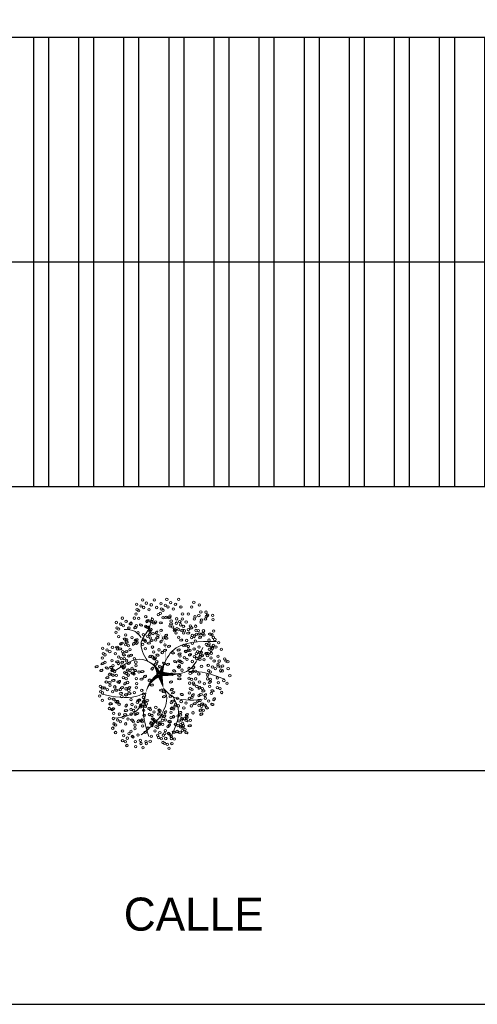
# Model space of a CAD drawing. Header units: millimetres. Extents: x 2041 to 2304, y 426 to 519.
# Tile 17 of 24: x 2125 to 2141, y 426 to 459. Entities that reach past the tile are written whole.
import ezdxf

# ---------------------------------------------------------------- set-up
doc = ezdxf.new("R2010")
doc.units = ezdxf.units.MM
doc.linetypes.add('ACAD_ISO04W100', pattern=[30, 24, -3, 0, -3])
doc.layers.add('01 - Vegetación', color=3, linetype='Continuous', lineweight=0)
doc.layers.add('Cotas', color=3, linetype='Continuous')
doc.layers.add('PAREDE', color=6, linetype='Continuous')

# ---------------------------------------------------------------- blocks, each defined once
blk = doc.blocks.new('17')
at = {"layer": '01 - Vegetación'}
for points in [[(4495.84, 1680.23, 1.33, 0.0221, 0.199177), (4489.97, 1684.48, 0.0221, 0.0221, 1.224983)], [(4496.02, 1680.23, 1.33, 0.0221, 0.286986), (4500.47, 1683.82, 0.0221, 0.0221, -1.494927)], [(4497.07, 1679.43, 0.133, 0.0221, 0.381476), (4512.91, 1682.47, 0.0221, 0.0221, -1.841687)], [(4496.02, 1679.76, 1.77, 0.0221, 0), (4491.39, 1678.53, 0.0221, 0.0221, 0)], [(4496.02, 1679.66, 1.77, 0.0221, 0), (4500.28, 1678.15, 0.0221, 0.0221, 0)], [(4496.4, 1679.85, 1.77, 0.0221, 0.074947), (4496.4, 1672.95, 0.0221, 0.0221, 0.762797)]]:
    blk.add_lwpolyline(points, format="xyseb", dxfattribs=at)
for points in [[(4490, 1684.47), (4488.83, 1687.51), (4489.5, 1699.09)], [(4487.73, 1684.98), (4483.44, 1688.25), (4481.42, 1694.81)], [(4497.83, 1680.19), (4501.11, 1685.48), (4497.33, 1694.81)], [(4508.5, 1685.98), (4510.45, 1688), (4511.21, 1691.78)], [(4490, 1684.47), (4482.94, 1685.23), (4475.36, 1683.47)], [(4491.39, 1678.53), (4489.02, 1677.58), (4485.46, 1677.92), (4475.87, 1685.99)], [(4500.47, 1683.82), (4506.92, 1685.99), (4511.46, 1683.47), (4515.25, 1682.46)], [(4491.39, 1678.53), (4489, 1675.9), (4487.73, 1665.57)], [(4496.57, 1678.43), (4497.07, 1670.86), (4505.15, 1665.32)], [(4497.07, 1679.43), (4503.89, 1675.65), (4507.17, 1660.78)], [(4488.74, 1675.4), (4484.7, 1673.64), (4475.11, 1676.16)], [(4497.07, 1670.11), (4496.82, 1665.57), (4494.55, 1658.01)]]:
    blk.add_spline(points, degree=3, dxfattribs=at)
blk = doc.blocks.new('16')
at = {"layer": '01 - Vegetación'}
h = blk.add_hatch(color=40, dxfattribs=at)
h.set_gradient(color1=(255, 191, 0), color2=(223, 255, 127), rotation=180, centered=1, tint=1, name='INVSPHERICAL')
edge = h.paths.add_edge_path()
edge.add_ellipse((4538.847, 1678.642), major_axis=(-0.0033, 0.0777), ratio=0.578492, start_angle=0, end_angle=360, ccw=False)
edge = h.paths.add_edge_path()
edge.add_ellipse((4538.961, 1678.487), major_axis=(-0.0349, 0.0695), ratio=0.578492, start_angle=0, end_angle=360, ccw=False)
edge = h.paths.add_edge_path()
edge.add_ellipse((4538.69, 1678.926), major_axis=(-0.0594, 0.0503), ratio=0.578492, start_angle=0, end_angle=360, ccw=False)
edge = h.paths.add_edge_path()
edge.add_ellipse((4538.676, 1678.266), major_axis=(-0.0033, 0.0777), ratio=0.578492, start_angle=0, end_angle=360, ccw=False)
edge = h.paths.add_edge_path()
edge.add_ellipse((4541.23, 1679.281), major_axis=(0.0274, 0.0728), ratio=0.578492, start_angle=0, end_angle=360, ccw=False)
edge = h.paths.add_edge_path()
edge.add_ellipse((4540.829, 1679.36), major_axis=(-0.0349, 0.0695), ratio=0.578492, start_angle=0, end_angle=360, ccw=False)
edge = h.paths.add_edge_path()
edge.add_ellipse((4541.174, 1679.607), major_axis=(-0.0349, 0.0695), ratio=0.578492, start_angle=0, end_angle=360, ccw=False)
edge = h.paths.add_edge_path()
edge.add_ellipse((4541.072, 1679.421), major_axis=(0.0274, 0.0728), ratio=0.578492, start_angle=0, end_angle=360, ccw=False)
edge = h.paths.add_edge_path()
edge.add_ellipse((4540.113, 1679.632), major_axis=(-0.0349, 0.0695), ratio=0.578492, start_angle=0, end_angle=360, ccw=False)
edge = h.paths.add_edge_path()
edge.add_ellipse((4540.279, 1679.843), major_axis=(-0.0349, 0.0695), ratio=0.578492, start_angle=0, end_angle=360, ccw=False)
edge = h.paths.add_edge_path()
edge.add_ellipse((4540.165, 1679.999), major_axis=(-0.0033, 0.0777), ratio=0.578492, start_angle=0, end_angle=360, ccw=False)
edge = h.paths.add_edge_path()
edge.add_ellipse((4540.499, 1679.956), major_axis=(-0.0033, 0.0777), ratio=0.578492, start_angle=0, end_angle=360, ccw=False)
edge = h.paths.add_edge_path()
edge.add_ellipse((4540.629, 1679.513), major_axis=(-0.0594, 0.0503), ratio=0.578492, start_angle=0, end_angle=360, ccw=False)
edge = h.paths.add_edge_path()
edge.add_ellipse((4540.551, 1680.278), major_axis=(0.0274, 0.0728), ratio=0.578492, start_angle=0, end_angle=360, ccw=False)
edge = h.paths.add_edge_path()
edge.add_ellipse((4539.201, 1679.744), major_axis=(-0.0033, 0.0777), ratio=0.578492, start_angle=0, end_angle=360, ccw=False)
edge = h.paths.add_edge_path()
edge.add_ellipse((4539.14, 1679.893), major_axis=(0.0274, 0.0728), ratio=0.578492, start_angle=0, end_angle=360, ccw=False)
edge = h.paths.add_edge_path()
edge.add_ellipse((4539.208, 1680.126), major_axis=(-0.0033, 0.0777), ratio=0.578492, start_angle=0, end_angle=360, ccw=False)
edge = h.paths.add_edge_path()
edge.add_ellipse((4538.979, 1680.681), major_axis=(-0.0594, 0.0503), ratio=0.578492, start_angle=0, end_angle=360, ccw=False)
edge = h.paths.add_edge_path()
edge.add_ellipse((4538.577, 1680.728), major_axis=(-0.0033, 0.0777), ratio=0.578492, start_angle=0, end_angle=360, ccw=False)
edge = h.paths.add_edge_path()
edge.add_ellipse((4538.926, 1680.033), major_axis=(0.0274, 0.0728), ratio=0.578492, start_angle=0, end_angle=360, ccw=False)
edge = h.paths.add_edge_path()
edge.add_ellipse((4538.95, 1679.842), major_axis=(0.0274, 0.0728), ratio=0.578492, start_angle=0, end_angle=360, ccw=False)
edge = h.paths.add_edge_path()
edge.add_ellipse((4538.621, 1680.191), major_axis=(-0.0349, 0.0695), ratio=0.578492, start_angle=0, end_angle=360, ccw=False)
edge = h.paths.add_edge_path()
edge.add_ellipse((4538.328, 1680.411), major_axis=(0.0274, 0.0728), ratio=0.578492, start_angle=0, end_angle=360, ccw=False)
edge = h.paths.add_edge_path()
edge.add_ellipse((4538.283, 1680.138), major_axis=(-0.0594, 0.0503), ratio=0.578492, start_angle=0, end_angle=360, ccw=False)
edge = h.paths.add_edge_path()
edge.add_ellipse((4538.32, 1679.993), major_axis=(-0.0594, 0.0503), ratio=0.578492, start_angle=0, end_angle=360, ccw=False)
edge = h.paths.add_edge_path()
edge.add_ellipse((4538.755, 1680.687), major_axis=(-0.0033, 0.0777), ratio=0.578492, start_angle=0, end_angle=360, ccw=False)
edge = h.paths.add_edge_path()
edge.add_ellipse((4538.834, 1681.261), major_axis=(-0.0349, 0.0695), ratio=0.578492, start_angle=0, end_angle=360, ccw=False)
edge = h.paths.add_edge_path()
edge.add_ellipse((4539.054, 1681.374), major_axis=(-0.0033, 0.0777), ratio=0.578492, start_angle=0, end_angle=360, ccw=False)
edge = h.paths.add_edge_path()
edge.add_ellipse((4539.147, 1681.076), major_axis=(-0.0594, 0.0503), ratio=0.578492, start_angle=0, end_angle=360, ccw=False)
edge = h.paths.add_edge_path()
edge.add_ellipse((4539.52, 1680.541), major_axis=(-0.0033, 0.0777), ratio=0.578492, start_angle=0, end_angle=360, ccw=False)
edge = h.paths.add_edge_path()
edge.add_ellipse((4539.459, 1680.689), major_axis=(0.0274, 0.0728), ratio=0.578492, start_angle=0, end_angle=360, ccw=False)
edge = h.paths.add_edge_path()
edge.add_ellipse((4539.527, 1680.923), major_axis=(-0.0033, 0.0777), ratio=0.578492, start_angle=0, end_angle=360, ccw=False)
edge = h.paths.add_edge_path()
edge.add_ellipse((4539.265, 1681.244), major_axis=(0.0274, 0.0728), ratio=0.578492, start_angle=0, end_angle=360, ccw=False)
edge = h.paths.add_edge_path()
edge.add_ellipse((4539.188, 1677.478), major_axis=(-0.0594, 0.0503), ratio=0.578492, start_angle=0, end_angle=360, ccw=False)
edge = h.paths.add_edge_path()
edge.add_ellipse((4539.473, 1678.19), major_axis=(0.0274, 0.0728), ratio=0.578492, start_angle=0, end_angle=360, ccw=False)
edge = h.paths.add_edge_path()
edge.add_ellipse((4540.696, 1678.325), major_axis=(0.0274, 0.0728), ratio=0.578492, start_angle=0, end_angle=360, ccw=False)
edge = h.paths.add_edge_path()
edge.add_ellipse((4540.33, 1678.305), major_axis=(-0.0033, 0.0777), ratio=0.578492, start_angle=0, end_angle=360, ccw=False)
edge = h.paths.add_edge_path()
edge.add_ellipse((4540.174, 1678.307), major_axis=(-0.0033, 0.0777), ratio=0.578492, start_angle=0, end_angle=360, ccw=False)
edge = h.paths.add_edge_path()
edge.add_ellipse((4540.488, 1677.717), major_axis=(-0.0594, 0.0503), ratio=0.578492, start_angle=0, end_angle=360, ccw=False)
edge = h.paths.add_edge_path()
edge.add_ellipse((4540.676, 1677.675), major_axis=(-0.0594, 0.0503), ratio=0.578492, start_angle=0, end_angle=360, ccw=False)
edge = h.paths.add_edge_path()
edge.add_ellipse((4539.469, 1677.341), major_axis=(-0.0033, 0.0777), ratio=0.578492, start_angle=0, end_angle=360, ccw=False)
edge = h.paths.add_edge_path()
edge.add_ellipse((4539.773, 1677.406), major_axis=(-0.0594, 0.0503), ratio=0.578492, start_angle=0, end_angle=360, ccw=False)
edge = h.paths.add_edge_path()
edge.add_ellipse((4539.631, 1677.23), major_axis=(-0.0349, 0.0695), ratio=0.578492, start_angle=0, end_angle=360, ccw=False)
edge = h.paths.add_edge_path()
edge.add_ellipse((4539.445, 1677.695), major_axis=(-0.0594, 0.0503), ratio=0.578492, start_angle=0, end_angle=360, ccw=False)
edge = h.paths.add_edge_path()
edge.add_ellipse((4542.676, 1679.136), major_axis=(-0.0033, 0.0777), ratio=0.578492, start_angle=0, end_angle=360, ccw=False)
edge = h.paths.add_edge_path()
edge.add_ellipse((4542.661, 1679.428), major_axis=(-0.0033, 0.0777), ratio=0.578492, start_angle=0, end_angle=360, ccw=False)
edge = h.paths.add_edge_path()
edge.add_ellipse((4542.742, 1679.554), major_axis=(-0.0033, 0.0777), ratio=0.578492, start_angle=0, end_angle=360, ccw=False)
edge = h.paths.add_edge_path()
edge.add_ellipse((4542.776, 1679.728), major_axis=(-0.0349, 0.0695), ratio=0.578492, start_angle=0, end_angle=360, ccw=False)
edge = h.paths.add_edge_path()
edge.add_ellipse((4542.477, 1679.745), major_axis=(0.0274, 0.0728), ratio=0.578492, start_angle=0, end_angle=360, ccw=False)
edge = h.paths.add_edge_path()
edge.add_ellipse((4542.578, 1680.02), major_axis=(0.0274, 0.0728), ratio=0.578492, start_angle=0, end_angle=360, ccw=False)
edge = h.paths.add_edge_path()
edge.add_ellipse((4542.466, 1680.268), major_axis=(-0.0349, 0.0695), ratio=0.578492, start_angle=0, end_angle=360, ccw=False)
edge = h.paths.add_edge_path()
edge.add_ellipse((4542.632, 1680.479), major_axis=(-0.0349, 0.0695), ratio=0.578492, start_angle=0, end_angle=360, ccw=False)
edge = h.paths.add_edge_path()
edge.add_ellipse((4542.359, 1679.577), major_axis=(-0.0594, 0.0503), ratio=0.578492, start_angle=0, end_angle=360, ccw=False)
edge = h.paths.add_edge_path()
edge.add_ellipse((4542.171, 1679.619), major_axis=(-0.0594, 0.0503), ratio=0.578492, start_angle=0, end_angle=360, ccw=False)
edge = h.paths.add_edge_path()
edge.add_ellipse((4542.246, 1679.328), major_axis=(-0.0594, 0.0503), ratio=0.578492, start_angle=0, end_angle=360, ccw=False)
edge = h.paths.add_edge_path()
edge.add_ellipse((4542.369, 1678.498), major_axis=(0.0274, 0.0728), ratio=0.578492, start_angle=0, end_angle=360, ccw=False)
edge = h.paths.add_edge_path()
edge.add_ellipse((4542.902, 1678.749), major_axis=(-0.0349, 0.0695), ratio=0.578492, start_angle=0, end_angle=360, ccw=False)
edge = h.paths.add_edge_path()
edge.add_ellipse((4542.925, 1678.897), major_axis=(-0.0349, 0.0695), ratio=0.578492, start_angle=0, end_angle=360, ccw=False)
edge = h.paths.add_edge_path()
edge.add_ellipse((4542.628, 1678.671), major_axis=(-0.0033, 0.0777), ratio=0.578492, start_angle=0, end_angle=360, ccw=False)
edge = h.paths.add_edge_path()
edge.add_ellipse((4542.11, 1678.896), major_axis=(-0.0349, 0.0695), ratio=0.578492, start_angle=0, end_angle=360, ccw=False)
edge = h.paths.add_edge_path()
edge.add_ellipse((4542.34, 1678.18), major_axis=(-0.0349, 0.0695), ratio=0.578492, start_angle=0, end_angle=360, ccw=False)
edge = h.paths.add_edge_path()
edge.add_ellipse((4538.137, 1679.191), major_axis=(-0.0349, 0.0695), ratio=0.578492, start_angle=0, end_angle=360, ccw=False)
edge = h.paths.add_edge_path()
edge.add_ellipse((4538.099, 1678.758), major_axis=(-0.0594, 0.0503), ratio=0.578492, start_angle=0, end_angle=360, ccw=False)
edge = h.paths.add_edge_path()
edge.add_ellipse((4537.796, 1678.552), major_axis=(0.0274, 0.0728), ratio=0.578492, start_angle=0, end_angle=360, ccw=False)
edge = h.paths.add_edge_path()
edge.add_ellipse((4537.776, 1678.277), major_axis=(-0.0033, 0.0777), ratio=0.578492, start_angle=0, end_angle=360, ccw=False)
edge = h.paths.add_edge_path()
edge.add_ellipse((4539.181, 1678.6), major_axis=(-0.0033, 0.0777), ratio=0.578492, start_angle=0, end_angle=360, ccw=False)
edge = h.paths.add_edge_path()
edge.add_ellipse((4538.502, 1678.968), major_axis=(-0.0594, 0.0503), ratio=0.578492, start_angle=0, end_angle=360, ccw=False)
edge = h.paths.add_edge_path()
edge.add_ellipse((4538.615, 1679.216), major_axis=(-0.0594, 0.0503), ratio=0.578492, start_angle=0, end_angle=360, ccw=False)
edge = h.paths.add_edge_path()
edge.add_ellipse((4538.188, 1679.557), major_axis=(-0.0033, 0.0777), ratio=0.578492, start_angle=0, end_angle=360, ccw=False)
edge = h.paths.add_edge_path()
edge.add_ellipse((4538.203, 1679.265), major_axis=(-0.0033, 0.0777), ratio=0.578492, start_angle=0, end_angle=360, ccw=False)
edge = h.paths.add_edge_path()
edge.add_ellipse((4538.285, 1679.391), major_axis=(-0.0033, 0.0777), ratio=0.578492, start_angle=0, end_angle=360, ccw=False)
edge = h.paths.add_edge_path()
edge.add_ellipse((4538.856, 1679.647), major_axis=(-0.0349, 0.0695), ratio=0.578492, start_angle=0, end_angle=360, ccw=False)
edge = h.paths.add_edge_path()
edge.add_ellipse((4538.272, 1678.751), major_axis=(0.0274, 0.0728), ratio=0.578492, start_angle=0, end_angle=360, ccw=False)
edge = h.paths.add_edge_path()
edge.add_ellipse((4540.863, 1678.985), major_axis=(0.0274, 0.0728), ratio=0.578492, start_angle=0, end_angle=360, ccw=False)
edge = h.paths.add_edge_path()
edge.add_ellipse((4540.823, 1678.811), major_axis=(-0.0349, 0.0695), ratio=0.578492, start_angle=0, end_angle=360, ccw=False)
edge = h.paths.add_edge_path()
edge.add_ellipse((4541.446, 1678.949), major_axis=(-0.0349, 0.0695), ratio=0.578492, start_angle=0, end_angle=360, ccw=False)
edge = h.paths.add_edge_path()
edge.add_ellipse((4540.434, 1680.393), major_axis=(-0.0033, 0.0777), ratio=0.578492, start_angle=0, end_angle=360, ccw=False)
edge = h.paths.add_edge_path()
edge.add_ellipse((4540.419, 1680.685), major_axis=(-0.0033, 0.0777), ratio=0.578492, start_angle=0, end_angle=360, ccw=False)
edge = h.paths.add_edge_path()
edge.add_ellipse((4539.773, 1680.547), major_axis=(-0.0349, 0.0695), ratio=0.578492, start_angle=0, end_angle=360, ccw=False)
edge = h.paths.add_edge_path()
edge.add_ellipse((4539.782, 1680.87), major_axis=(-0.0349, 0.0695), ratio=0.578492, start_angle=0, end_angle=360, ccw=False)
edge = h.paths.add_edge_path()
edge.add_ellipse((4539.668, 1681.126), major_axis=(0.0274, 0.0728), ratio=0.578492, start_angle=0, end_angle=360, ccw=False)
edge = h.paths.add_edge_path()
edge.add_ellipse((4540.336, 1681.276), major_axis=(0.0274, 0.0728), ratio=0.578492, start_angle=0, end_angle=360, ccw=False)
edge = h.paths.add_edge_path()
edge.add_ellipse((4540.381, 1681.413), major_axis=(-0.0349, 0.0695), ratio=0.578492, start_angle=0, end_angle=360, ccw=False)
edge = h.paths.add_edge_path()
edge.add_ellipse((4540.225, 1681.525), major_axis=(-0.0349, 0.0695), ratio=0.578492, start_angle=0, end_angle=360, ccw=False)
edge = h.paths.add_edge_path()
edge.add_ellipse((4540.009, 1681.424), major_axis=(-0.0033, 0.0777), ratio=0.578492, start_angle=0, end_angle=360, ccw=False)
edge = h.paths.add_edge_path()
edge.add_ellipse((4540.106, 1681.258), major_axis=(-0.0033, 0.0777), ratio=0.578492, start_angle=0, end_angle=360, ccw=False)
edge = h.paths.add_edge_path()
edge.add_ellipse((4540.036, 1680.989), major_axis=(-0.0594, 0.0503), ratio=0.578492, start_angle=0, end_angle=360, ccw=False)
edge = h.paths.add_edge_path()
edge.add_ellipse((4539.967, 1680.73), major_axis=(-0.0594, 0.0503), ratio=0.578492, start_angle=0, end_angle=360, ccw=False)
edge = h.paths.add_edge_path()
edge.add_ellipse((4541.92, 1680.217), major_axis=(-0.0033, 0.0777), ratio=0.578492, start_angle=0, end_angle=360, ccw=False)
edge = h.paths.add_edge_path()
edge.add_ellipse((4541.222, 1680.466), major_axis=(-0.0349, 0.0695), ratio=0.578492, start_angle=0, end_angle=360, ccw=False)
edge = h.paths.add_edge_path()
edge.add_ellipse((4541.387, 1680.676), major_axis=(-0.0349, 0.0695), ratio=0.578492, start_angle=0, end_angle=360, ccw=False)
edge = h.paths.add_edge_path()
edge.add_ellipse((4541.251, 1680.784), major_axis=(0.0274, 0.0728), ratio=0.578492, start_angle=0, end_angle=360, ccw=False)
edge = h.paths.add_edge_path()
edge.add_ellipse((4541.818, 1680.659), major_axis=(0.0274, 0.0728), ratio=0.578492, start_angle=0, end_angle=360, ccw=False)
edge = h.paths.add_edge_path()
edge.add_ellipse((4541.942, 1680.743), major_axis=(0.0274, 0.0728), ratio=0.578492, start_angle=0, end_angle=360, ccw=False)
edge = h.paths.add_edge_path()
edge.add_ellipse((4541.762, 1680.886), major_axis=(-0.0349, 0.0695), ratio=0.578492, start_angle=0, end_angle=360, ccw=False)
edge = h.paths.add_edge_path()
edge.add_ellipse((4541.592, 1681.082), major_axis=(-0.0033, 0.0777), ratio=0.578492, start_angle=0, end_angle=360, ccw=False)
edge = h.paths.add_edge_path()
edge.add_ellipse((4541.511, 1680.956), major_axis=(-0.0033, 0.0777), ratio=0.578492, start_angle=0, end_angle=360, ccw=False)
edge = h.paths.add_edge_path()
edge.add_ellipse((4541.775, 1680.201), major_axis=(-0.0594, 0.0503), ratio=0.578492, start_angle=0, end_angle=360, ccw=False)
edge = h.paths.add_edge_path()
edge.add_ellipse((4541.737, 1680.346), major_axis=(-0.0594, 0.0503), ratio=0.578492, start_angle=0, end_angle=360, ccw=False)
edge = h.paths.add_edge_path()
edge.add_ellipse((4541.843, 1679.118), major_axis=(-0.0594, 0.0503), ratio=0.578492, start_angle=0, end_angle=360, ccw=False)
edge = h.paths.add_edge_path()
edge.add_ellipse((4541.881, 1679.551), major_axis=(-0.0349, 0.0695), ratio=0.578492, start_angle=0, end_angle=360, ccw=False)
edge = h.paths.add_edge_path()
edge.add_ellipse((4542.015, 1679.29), major_axis=(-0.0349, 0.0695), ratio=0.578492, start_angle=0, end_angle=360, ccw=False)
edge = h.paths.add_edge_path()
edge.add_ellipse((4541.91, 1679.869), major_axis=(0.0274, 0.0728), ratio=0.578492, start_angle=0, end_angle=360, ccw=False)
edge = h.paths.add_edge_path()
edge.add_ellipse((4541.769, 1679.666), major_axis=(-0.0033, 0.0777), ratio=0.578492, start_angle=0, end_angle=360, ccw=False)
edge = h.paths.add_edge_path()
edge.add_ellipse((4539.676, 1679.115), major_axis=(-0.0033, 0.0777), ratio=0.578492, start_angle=0, end_angle=360, ccw=False)
edge = h.paths.add_edge_path()
edge.add_ellipse((4539.594, 1678.989), major_axis=(-0.0033, 0.0777), ratio=0.578492, start_angle=0, end_angle=360, ccw=False)
edge = h.paths.add_edge_path()
edge.add_ellipse((4539.898, 1679.531), major_axis=(-0.0033, 0.0777), ratio=0.578492, start_angle=0, end_angle=360, ccw=False)
edge = h.paths.add_edge_path()
edge.add_ellipse((4539.697, 1678.641), major_axis=(-0.0349, 0.0695), ratio=0.578492, start_angle=0, end_angle=360, ccw=False)
edge = h.paths.add_edge_path()
edge.add_ellipse((4539.398, 1678.691), major_axis=(-0.0349, 0.0695), ratio=0.578492, start_angle=0, end_angle=360, ccw=False)
edge = h.paths.add_edge_path()
edge.add_ellipse((4539.555, 1678.579), major_axis=(-0.0349, 0.0695), ratio=0.578492, start_angle=0, end_angle=360, ccw=False)
edge = h.paths.add_edge_path()
edge.add_ellipse((4540.714, 1679.167), major_axis=(0.0274, 0.0728), ratio=0.578492, start_angle=0, end_angle=360, ccw=False)
edge = h.paths.add_edge_path()
edge.add_ellipse((4540.549, 1681.79), major_axis=(-0.0349, 0.0695), ratio=0.578492, start_angle=0, end_angle=360, ccw=False)
edge = h.paths.add_edge_path()
edge.add_ellipse((4540.715, 1682.001), major_axis=(-0.0349, 0.0695), ratio=0.578492, start_angle=0, end_angle=360, ccw=False)
edge = h.paths.add_edge_path()
edge.add_ellipse((4540.848, 1681.741), major_axis=(-0.0349, 0.0695), ratio=0.578492, start_angle=0, end_angle=360, ccw=False)
edge = h.paths.add_edge_path()
edge.add_ellipse((4540.661, 1681.542), major_axis=(0.0274, 0.0728), ratio=0.578492, start_angle=0, end_angle=360, ccw=False)
edge = h.paths.add_edge_path()
edge.add_ellipse((4540.684, 1681.351), major_axis=(0.0274, 0.0728), ratio=0.578492, start_angle=0, end_angle=360, ccw=False)
edge = h.paths.add_edge_path()
edge.add_ellipse((4540.56, 1681.267), major_axis=(0.0274, 0.0728), ratio=0.578492, start_angle=0, end_angle=360, ccw=False)
edge = h.paths.add_edge_path()
edge.add_ellipse((4540.528, 1678.539), major_axis=(0.0274, 0.0728), ratio=0.578492, start_angle=0, end_angle=360, ccw=False)
edge = h.paths.add_edge_path()
edge.add_ellipse((4540.38, 1678.647), major_axis=(0.0274, 0.0728), ratio=0.578492, start_angle=0, end_angle=360, ccw=False)
edge = h.paths.add_edge_path()
edge.add_ellipse((4540.034, 1678.678), major_axis=(-0.0349, 0.0695), ratio=0.578492, start_angle=0, end_angle=360, ccw=False)
edge = h.paths.add_edge_path()
edge.add_ellipse((4540.944, 1678.493), major_axis=(0.0274, 0.0728), ratio=0.578492, start_angle=0, end_angle=360, ccw=False)
edge = h.paths.add_edge_path()
edge.add_ellipse((4541.625, 1678.77), major_axis=(-0.0349, 0.0695), ratio=0.578492, start_angle=0, end_angle=360, ccw=False)
edge = h.paths.add_edge_path()
edge.add_ellipse((4541.994, 1678.887), major_axis=(0.0274, 0.0728), ratio=0.578492, start_angle=0, end_angle=360, ccw=False)
edge = h.paths.add_edge_path()
edge.add_ellipse((4541.336, 1678.598), major_axis=(0.0274, 0.0728), ratio=0.578492, start_angle=0, end_angle=360, ccw=False)
edge = h.paths.add_edge_path()
edge.add_ellipse((4539.381, 1678.993), major_axis=(-0.0349, 0.0695), ratio=0.578492, start_angle=0, end_angle=360, ccw=False)
edge = h.paths.add_edge_path()
edge.add_ellipse((4540.938, 1681.079), major_axis=(-0.0033, 0.0777), ratio=0.578492, start_angle=0, end_angle=360, ccw=False)
edge = h.paths.add_edge_path()
edge.add_ellipse((4540.699, 1680.759), major_axis=(-0.0594, 0.0503), ratio=0.578492, start_angle=0, end_angle=360, ccw=False)
edge = h.paths.add_edge_path()
edge.add_ellipse((4540.908, 1680.857), major_axis=(-0.0349, 0.0695), ratio=0.578492, start_angle=0, end_angle=360, ccw=False)
edge = h.paths.add_edge_path()
edge.add_ellipse((4540.863, 1680.561), major_axis=(-0.0349, 0.0695), ratio=0.578492, start_angle=0, end_angle=360, ccw=False)
edge = h.paths.add_edge_path()
edge.add_ellipse((4540.564, 1680.61), major_axis=(-0.0349, 0.0695), ratio=0.578492, start_angle=0, end_angle=360, ccw=False)
edge = h.paths.add_edge_path()
edge.add_ellipse((4539.771, 1681.729), major_axis=(-0.0349, 0.0695), ratio=0.578492, start_angle=0, end_angle=360, ccw=False)
edge = h.paths.add_edge_path()
edge.add_ellipse((4540.968, 1678.302), major_axis=(0.0274, 0.0728), ratio=0.578492, start_angle=0, end_angle=360, ccw=False)
edge = h.paths.add_edge_path()
edge.add_ellipse((4541.908, 1678.227), major_axis=(-0.0033, 0.0777), ratio=0.578492, start_angle=0, end_angle=360, ccw=False)
edge = h.paths.add_edge_path()
edge.add_ellipse((4541.283, 1678.297), major_axis=(-0.0349, 0.0695), ratio=0.578492, start_angle=0, end_angle=360, ccw=False)
edge = h.paths.add_edge_path()
edge.add_ellipse((4541.463, 1678.333), major_axis=(-0.0349, 0.0695), ratio=0.578492, start_angle=0, end_angle=360, ccw=False)
edge = h.paths.add_edge_path()
edge.add_ellipse((4538.021, 1678.159), major_axis=(0.0274, 0.0728), ratio=0.578492, start_angle=0, end_angle=360, ccw=False)
edge = h.paths.add_edge_path()
edge.add_ellipse((4537.772, 1677.992), major_axis=(0.0274, 0.0728), ratio=0.578492, start_angle=0, end_angle=360, ccw=False)
edge = h.paths.add_edge_path()
edge.add_ellipse((4538.082, 1677.841), major_axis=(-0.0033, 0.0777), ratio=0.578492, start_angle=0, end_angle=360, ccw=False)
edge = h.paths.add_edge_path()
edge.add_ellipse((4538.572, 1677.966), major_axis=(-0.0349, 0.0695), ratio=0.578492, start_angle=0, end_angle=360, ccw=False)
edge = h.paths.add_edge_path()
edge.add_ellipse((4538.311, 1677.99), major_axis=(0.0274, 0.0728), ratio=0.578492, start_angle=0, end_angle=360, ccw=False)
edge = h.paths.add_edge_path()
edge.add_ellipse((4538.394, 1678.174), major_axis=(0.0274, 0.0728), ratio=0.578492, start_angle=0, end_angle=360, ccw=False)
edge = h.paths.add_edge_path()
edge.add_ellipse((4538.776, 1677.355), major_axis=(-0.0349, 0.0695), ratio=0.578492, start_angle=0, end_angle=360, ccw=False)
edge = h.paths.add_edge_path()
edge.add_ellipse((4538.597, 1677.319), major_axis=(-0.0349, 0.0695), ratio=0.578492, start_angle=0, end_angle=360, ccw=False)
edge = h.paths.add_edge_path()
edge.add_ellipse((4539.063, 1677.621), major_axis=(-0.0349, 0.0695), ratio=0.578492, start_angle=0, end_angle=360, ccw=False)
edge = h.paths.add_edge_path()
edge.add_ellipse((4539.033, 1676.828), major_axis=(0.0274, 0.0728), ratio=0.578492, start_angle=0, end_angle=360, ccw=False)
edge = h.paths.add_edge_path()
edge.add_ellipse((4539.009, 1677.162), major_axis=(0.0274, 0.0728), ratio=0.578492, start_angle=0, end_angle=360, ccw=False)
edge = h.paths.add_edge_path()
edge.add_ellipse((4538.885, 1677.078), major_axis=(0.0274, 0.0728), ratio=0.578492, start_angle=0, end_angle=360, ccw=False)
edge = h.paths.add_edge_path()
edge.add_ellipse((4539.054, 1677.298), major_axis=(-0.0349, 0.0695), ratio=0.578492, start_angle=0, end_angle=360, ccw=False)
edge = h.paths.add_edge_path()
edge.add_ellipse((4542.221, 1677.913), major_axis=(-0.0033, 0.0777), ratio=0.578492, start_angle=0, end_angle=360, ccw=False)
edge = h.paths.add_edge_path()
edge.add_ellipse((4542.451, 1677.771), major_axis=(-0.0349, 0.0695), ratio=0.578492, start_angle=0, end_angle=360, ccw=False)
edge = h.paths.add_edge_path()
edge.add_ellipse((4541.18, 1677.355), major_axis=(-0.0349, 0.0695), ratio=0.578492, start_angle=0, end_angle=360, ccw=False)
edge = h.paths.add_edge_path()
edge.add_ellipse((4541.671, 1678.102), major_axis=(-0.0033, 0.0777), ratio=0.578492, start_angle=0, end_angle=360, ccw=False)
edge = h.paths.add_edge_path()
edge.add_ellipse((4541.411, 1678.017), major_axis=(-0.0033, 0.0777), ratio=0.578492, start_angle=0, end_angle=360, ccw=False)
edge = h.paths.add_edge_path()
edge.add_ellipse((4542.075, 1677.637), major_axis=(-0.0594, 0.0503), ratio=0.578492, start_angle=0, end_angle=360, ccw=False)
edge = h.paths.add_edge_path()
edge.add_ellipse((4541.252, 1677.826), major_axis=(-0.0349, 0.0695), ratio=0.578492, start_angle=0, end_angle=360, ccw=False)
edge = h.paths.add_edge_path()
edge.add_ellipse((4541.596, 1676.853), major_axis=(-0.0033, 0.0777), ratio=0.578492, start_angle=0, end_angle=360, ccw=False)
edge = h.paths.add_edge_path()
edge.add_ellipse((4541.655, 1677.018), major_axis=(-0.0033, 0.0777), ratio=0.578492, start_angle=0, end_angle=360, ccw=False)
edge = h.paths.add_edge_path()
edge.add_ellipse((4542.033, 1677.371), major_axis=(-0.0349, 0.0695), ratio=0.578492, start_angle=0, end_angle=360, ccw=False)
edge = h.paths.add_edge_path()
edge.add_ellipse((4542.19, 1677.259), major_axis=(-0.0349, 0.0695), ratio=0.578492, start_angle=0, end_angle=360, ccw=False)
edge = h.paths.add_edge_path()
edge.add_ellipse((4542.168, 1676.931), major_axis=(0.0274, 0.0728), ratio=0.578492, start_angle=0, end_angle=360, ccw=False)
edge = h.paths.add_edge_path()
edge.add_ellipse((4542.176, 1677.433), major_axis=(-0.0349, 0.0695), ratio=0.578492, start_angle=0, end_angle=360, ccw=False)
edge = h.paths.add_edge_path()
edge.add_ellipse((4541.313, 1677.094), major_axis=(-0.0349, 0.0695), ratio=0.578492, start_angle=0, end_angle=360, ccw=False)
edge = h.paths.add_edge_path()
edge.add_ellipse((4541.359, 1677.391), major_axis=(-0.0349, 0.0695), ratio=0.578492, start_angle=0, end_angle=360, ccw=False)
edge = h.paths.add_edge_path()
edge.add_ellipse((4540.019, 1676.943), major_axis=(-0.0349, 0.0695), ratio=0.578492, start_angle=0, end_angle=360, ccw=False)
edge = h.paths.add_edge_path()
edge.add_ellipse((4539.641, 1676.826), major_axis=(0.0274, 0.0728), ratio=0.578492, start_angle=0, end_angle=360, ccw=False)
edge = h.paths.add_edge_path()
edge.add_ellipse((4539.262, 1676.754), major_axis=(-0.0594, 0.0503), ratio=0.578492, start_angle=0, end_angle=360, ccw=False)
edge = h.paths.add_edge_path()
edge.add_ellipse((4539.45, 1677.146), major_axis=(-0.0594, 0.0503), ratio=0.578492, start_angle=0, end_angle=360, ccw=False)
at = {"layer": '01 - Vegetación', "extrusion": (0, 0, -1)}
for centre, major_axis in [((4540.715, 1682.001), (-0.0349, 0.0695)), ((4539.771, 1681.729), (-0.0349, 0.0695)), ((4540.225, 1681.525), (-0.0349, 0.0695)), ((4540.549, 1681.79), (-0.0349, 0.0695)), ((4540.848, 1681.741), (-0.0349, 0.0695)), ((4538.834, 1681.261), (-0.0349, 0.0695)), ((4539.054, 1681.374), (-0.0033, 0.0777)), ((4540.009, 1681.424), (-0.0033, 0.0777)), ((4540.106, 1681.258), (-0.0033, 0.0777)), ((4540.381, 1681.413), (-0.0349, 0.0695)), ((4540.938, 1681.079), (-0.0033, 0.0777)), ((4541.592, 1681.082), (-0.0033, 0.0777)), ((4538.577, 1680.728), (-0.0033, 0.0777)), ((4538.755, 1680.687), (-0.0033, 0.0777)), ((4539.527, 1680.923), (-0.0033, 0.0777)), ((4539.782, 1680.87), (-0.0349, 0.0695)), ((4540.419, 1680.685), (-0.0033, 0.0777)), ((4540.908, 1680.857), (-0.0349, 0.0695)), ((4541.387, 1680.676), (-0.0349, 0.0695)), ((4541.511, 1680.956), (-0.0033, 0.0777)), ((4541.762, 1680.886), (-0.0349, 0.0695)), ((4538.621, 1680.191), (-0.0349, 0.0695)), ((4539.52, 1680.541), (-0.0033, 0.0777)), ((4539.773, 1680.547), (-0.0349, 0.0695)), ((4540.434, 1680.393), (-0.0033, 0.0777)), ((4540.564, 1680.61), (-0.0349, 0.0695)), ((4540.863, 1680.561), (-0.0349, 0.0695)), ((4541.222, 1680.466), (-0.0349, 0.0695)), ((4541.92, 1680.217), (-0.0033, 0.0777)), ((4542.466, 1680.268), (-0.0349, 0.0695)), ((4542.632, 1680.479), (-0.0349, 0.0695)), ((4539.201, 1679.744), (-0.0033, 0.0777)), ((4539.208, 1680.126), (-0.0033, 0.0777)), ((4540.165, 1679.999), (-0.0033, 0.0777)), ((4540.279, 1679.843), (-0.0349, 0.0695)), ((4540.499, 1679.956), (-0.0033, 0.0777)), ((4538.188, 1679.557), (-0.0033, 0.0777)), ((4538.285, 1679.391), (-0.0033, 0.0777)), ((4538.856, 1679.647), (-0.0349, 0.0695)), ((4539.898, 1679.531), (-0.0033, 0.0777)), ((4540.113, 1679.632), (-0.0349, 0.0695)), ((4540.829, 1679.36), (-0.0349, 0.0695)), ((4541.174, 1679.607), (-0.0349, 0.0695)), ((4541.769, 1679.666), (-0.0033, 0.0777)), ((4541.881, 1679.551), (-0.0349, 0.0695)), ((4542.661, 1679.428), (-0.0033, 0.0777)), ((4542.742, 1679.554), (-0.0033, 0.0777)), ((4542.776, 1679.728), (-0.0349, 0.0695)), ((4538.137, 1679.191), (-0.0349, 0.0695)), ((4538.203, 1679.265), (-0.0033, 0.0777)), ((4539.381, 1678.993), (-0.0349, 0.0695)), ((4539.594, 1678.989), (-0.0033, 0.0777)), ((4539.676, 1679.115), (-0.0033, 0.0777)), ((4541.446, 1678.949), (-0.0349, 0.0695)), ((4542.015, 1679.29), (-0.0349, 0.0695)), ((4542.11, 1678.896), (-0.0349, 0.0695)), ((4542.676, 1679.136), (-0.0033, 0.0777)), ((4542.925, 1678.897), (-0.0349, 0.0695)), ((4538.847, 1678.642), (-0.0033, 0.0777)), ((4538.961, 1678.487), (-0.0349, 0.0695)), ((4539.181, 1678.6), (-0.0033, 0.0777)), ((4539.398, 1678.691), (-0.0349, 0.0695)), ((4539.555, 1678.579), (-0.0349, 0.0695)), ((4539.697, 1678.641), (-0.0349, 0.0695)), ((4540.034, 1678.678), (-0.0349, 0.0695)), ((4540.823, 1678.811), (-0.0349, 0.0695)), ((4541.625, 1678.77), (-0.0349, 0.0695)), ((4542.628, 1678.671), (-0.0033, 0.0777)), ((4542.902, 1678.749), (-0.0349, 0.0695)), ((4537.776, 1678.277), (-0.0033, 0.0777)), ((4538.676, 1678.266), (-0.0033, 0.0777)), ((4540.174, 1678.307), (-0.0033, 0.0777)), ((4540.33, 1678.305), (-0.0033, 0.0777)), ((4541.283, 1678.297), (-0.0349, 0.0695)), ((4541.411, 1678.017), (-0.0033, 0.0777)), ((4541.463, 1678.333), (-0.0349, 0.0695)), ((4541.671, 1678.102), (-0.0033, 0.0777)), ((4541.908, 1678.227), (-0.0033, 0.0777)), ((4542.34, 1678.18), (-0.0349, 0.0695)), ((4538.082, 1677.841), (-0.0033, 0.0777)), ((4538.572, 1677.966), (-0.0349, 0.0695)), ((4539.063, 1677.621), (-0.0349, 0.0695)), ((4541.252, 1677.826), (-0.0349, 0.0695)), ((4542.221, 1677.913), (-0.0033, 0.0777)), ((4542.451, 1677.771), (-0.0349, 0.0695)), ((4538.597, 1677.319), (-0.0349, 0.0695)), ((4538.776, 1677.355), (-0.0349, 0.0695)), ((4539.054, 1677.298), (-0.0349, 0.0695)), ((4539.469, 1677.341), (-0.0033, 0.0777)), ((4539.631, 1677.23), (-0.0349, 0.0695)), ((4541.18, 1677.355), (-0.0349, 0.0695)), ((4541.359, 1677.391), (-0.0349, 0.0695)), ((4542.033, 1677.371), (-0.0349, 0.0695)), ((4542.176, 1677.433), (-0.0349, 0.0695)), ((4542.19, 1677.259), (-0.0349, 0.0695)), ((4540.019, 1676.943), (-0.0349, 0.0695)), ((4541.313, 1677.094), (-0.0349, 0.0695)), ((4541.596, 1676.853), (-0.0033, 0.0777)), ((4541.655, 1677.018), (-0.0033, 0.0777))]:
    blk.add_ellipse(centre, major_axis=major_axis, ratio=0.578492, start_param=3.141593, end_param=9.424778, dxfattribs=at)
for centre, major_axis in [((4540.661, 1681.542), (0.0274, 0.0728)), ((4539.147, 1681.076), (-0.0594, 0.0503)), ((4539.265, 1681.244), (0.0274, 0.0728)), ((4539.668, 1681.126), (0.0274, 0.0728)), ((4540.336, 1681.276), (0.0274, 0.0728)), ((4540.56, 1681.267), (0.0274, 0.0728)), ((4540.684, 1681.351), (0.0274, 0.0728)), ((4538.979, 1680.681), (-0.0594, 0.0503)), ((4539.459, 1680.689), (0.0274, 0.0728)), ((4539.967, 1680.73), (-0.0594, 0.0503)), ((4540.036, 1680.989), (-0.0594, 0.0503)), ((4540.699, 1680.759), (-0.0594, 0.0503)), ((4541.251, 1680.784), (0.0274, 0.0728)), ((4541.818, 1680.659), (0.0274, 0.0728)), ((4541.942, 1680.743), (0.0274, 0.0728)), ((4538.328, 1680.411), (0.0274, 0.0728)), ((4540.551, 1680.278), (0.0274, 0.0728)), ((4541.737, 1680.346), (-0.0594, 0.0503)), ((4541.775, 1680.201), (-0.0594, 0.0503)), ((4538.283, 1680.138), (-0.0594, 0.0503)), ((4538.32, 1679.993), (-0.0594, 0.0503)), ((4538.926, 1680.033), (0.0274, 0.0728)), ((4538.95, 1679.842), (0.0274, 0.0728)), ((4539.14, 1679.893), (0.0274, 0.0728)), ((4541.91, 1679.869), (0.0274, 0.0728)), ((4542.477, 1679.745), (0.0274, 0.0728)), ((4542.578, 1680.02), (0.0274, 0.0728)), ((4540.629, 1679.513), (-0.0594, 0.0503)), ((4541.072, 1679.421), (0.0274, 0.0728)), ((4542.171, 1679.619), (-0.0594, 0.0503)), ((4542.246, 1679.328), (-0.0594, 0.0503)), ((4542.359, 1679.577), (-0.0594, 0.0503)), ((4538.502, 1678.968), (-0.0594, 0.0503)), ((4538.615, 1679.216), (-0.0594, 0.0503)), ((4538.69, 1678.926), (-0.0594, 0.0503)), ((4540.714, 1679.167), (0.0274, 0.0728)), ((4540.863, 1678.985), (0.0274, 0.0728)), ((4541.23, 1679.281), (0.0274, 0.0728)), ((4541.843, 1679.118), (-0.0594, 0.0503)), ((4541.994, 1678.887), (0.0274, 0.0728)), ((4537.796, 1678.552), (0.0274, 0.0728)), ((4538.099, 1678.758), (-0.0594, 0.0503)), ((4538.272, 1678.751), (0.0274, 0.0728)), ((4540.38, 1678.647), (0.0274, 0.0728)), ((4540.528, 1678.539), (0.0274, 0.0728)), ((4540.944, 1678.493), (0.0274, 0.0728)), ((4541.336, 1678.598), (0.0274, 0.0728)), ((4542.369, 1678.498), (0.0274, 0.0728)), ((4537.772, 1677.992), (0.0274, 0.0728)), ((4538.021, 1678.159), (0.0274, 0.0728)), ((4538.311, 1677.99), (0.0274, 0.0728)), ((4538.394, 1678.174), (0.0274, 0.0728)), ((4539.473, 1678.19), (0.0274, 0.0728)), ((4540.696, 1678.325), (0.0274, 0.0728)), ((4540.968, 1678.302), (0.0274, 0.0728)), ((4539.445, 1677.695), (-0.0594, 0.0503)), ((4540.488, 1677.717), (-0.0594, 0.0503)), ((4540.676, 1677.675), (-0.0594, 0.0503)), ((4542.075, 1677.637), (-0.0594, 0.0503)), ((4539.009, 1677.162), (0.0274, 0.0728)), ((4539.188, 1677.478), (-0.0594, 0.0503)), ((4539.45, 1677.146), (-0.0594, 0.0503)), ((4539.773, 1677.406), (-0.0594, 0.0503)), ((4538.885, 1677.078), (0.0274, 0.0728)), ((4539.033, 1676.828), (0.0274, 0.0728)), ((4539.262, 1676.754), (-0.0594, 0.0503)), ((4539.641, 1676.826), (0.0274, 0.0728)), ((4542.168, 1676.931), (0.0274, 0.0728))]:
    blk.add_ellipse(centre, major_axis=major_axis, ratio=0.578492, dxfattribs=at)
blk = doc.blocks.new('18')
at = {"color": 60}
for centre in [(4487.42, 1699.03), (4488.87, 1699.94), (4489.95, 1699.03), (4490.32, 1699.58), (4491.59, 1698.31), (4492.13, 1699.76), (4493.58, 1697.76), (4500.15, 1698.17), (4501.6, 1699.08), (4502.68, 1698.17), (4503.05, 1698.72), (4504.86, 1698.9), (4476.66, 1694.63), (4478.11, 1695.54), (4479.2, 1694.63), (4479.56, 1695.18), (4481.37, 1695.36), (4483.07, 1695.23), (4484.34, 1695.77), (4484.7, 1696.68), (4486.33, 1696.32), (4487.06, 1694.51), (4487.96, 1696.68), (4490.32, 1695.59), (4491.04, 1697.4), (4491.95, 1694.87), (4492.49, 1696.5), (4495.8, 1694.37), (4497.07, 1694.91), (4497.43, 1695.82), (4499.06, 1695.46), (4500.69, 1695.82), (4503.05, 1694.73), (4503.77, 1696.54), (4504.32, 1697.45), (4505.22, 1695.64), (4506.31, 1696.91), (4473.58, 1691.37), (4473.94, 1692.28), (4475.57, 1691.92), (4477.21, 1692.28), (4479.56, 1691.19), (4480.29, 1693), (4480.83, 1693.91), (4481.74, 1692.1), (4482.82, 1693.36), (4486.15, 1693.42), (4488.69, 1692.51), (4491.04, 1693.06), (4491.3, 1691.07), (4493.58, 1693.78), (4495.05, 1691.97), (4496.68, 1691.6), (4498.31, 1691.97), (4498.88, 1692.56), (4499.79, 1693.65), (4501.39, 1692.69), (4501.42, 1691.65), (4501.93, 1693.6), (4503.77, 1692.2), (4504.68, 1694.01), (4506.31, 1692.92), (4471.96, 1687.88), (4472.31, 1690.83), (4473.62, 1688.01), (4474.77, 1690.7), (4475.16, 1688.77), (4475.39, 1689.02), (4476.3, 1690.11), (4477.08, 1689.41), (4477.93, 1688.11), (4479.13, 1688.13), (4480.29, 1688.66), (4481.19, 1690.47), (4482.79, 1688), (4482.82, 1689.38), (4484.06, 1688.54), (4484.42, 1689.44), (4485.25, 1687.86), (4486.05, 1689.08), (4487.68, 1689.44), (4490.04, 1688.36), (4490.76, 1690.17), (4493.41, 1690.52), (4494.68, 1691.06), (4495.88, 1690.38), (4496.26, 1688.46), (4496.5, 1688.71), (4497.4, 1689.79), (4498.18, 1689.1), (4499.03, 1687.8), (4500.23, 1687.82), (4500.66, 1690.88), (4501.39, 1688.34), (4502.29, 1690.16), (4471.57, 1685.45), (4472.98, 1686.09), (4474.01, 1686.34), (4475.8, 1687.11), (4476.7, 1684.68), (4478.87, 1685.57), (4480.28, 1685.7), (4482.43, 1685.04), (4484.1, 1685.17), (4485.63, 1685.94), (4485.87, 1686.18), (4486.77, 1687.27), (4487.55, 1686.58), (4488.4, 1685.28), (4489.6, 1685.3), (4490.76, 1685.82), (4491.67, 1687.63), (4493.06, 1687.57), (4494.72, 1687.69), (4496.9, 1686.8), (4472.98, 1684.29), (4473.62, 1684.42), (4473.75, 1683.01), (4475.42, 1682.63), (4478.11, 1683.78), (4479, 1682.37), (4479.9, 1682.75), (4481.08, 1681.83), (4481.18, 1682.24), (4482.35, 1682.38), (4482.71, 1683.28), (4483.54, 1681.7), (4484.34, 1682.92), (4486.27, 1684.27), (4473.32, 1678.69), (4474.59, 1679.23), (4474.95, 1680.14), (4475.78, 1678.56), (4476.58, 1679.78), (4477.31, 1677.97), (4480.73, 1678.88), (4482.39, 1679.01), (4483.93, 1679.78), (4484.16, 1680.02), (4485.07, 1681.11), (4472.96, 1675.74), (4474.63, 1675.87), (4476.17, 1676.64), (4476.4, 1676.88), (4481.65, 1676.05), (4477.3, 1672.25), (4478.56, 1672.79), (4478.93, 1673.7), (4479.76, 1672.11), (4480.56, 1673.33), (4481.28, 1671.52), (4482.19, 1673.7), (4482.06, 1670.83)]:
    blk.add_circle(centre, 0.405, dxfattribs=at)
at = {"color": 62}
for centre in [(4510.24, 1694.51), (4506.08, 1691.25), (4508.79, 1693.6), (4509.34, 1691.25), (4511.33, 1693.6), (4511.69, 1694.15), (4512.42, 1691.97), (4512.96, 1692.88), (4513.51, 1694.33), (4513.87, 1691.07), (4514.96, 1692.34), (4504.45, 1689.8), (4505.71, 1690.35), (4507.53, 1687.99), (4507.71, 1690.89), (4508.43, 1689.08), (4511.69, 1690.16), (4513.33, 1689.44), (4514.96, 1688.35), (4510.06, 1687.09), (4512.42, 1687.63), (4477.2, 1681.39), (4480.46, 1681.21), (4473.03, 1678.13), (4475.75, 1680.49), (4476.29, 1678.13), (4478.29, 1680.49), (4478.65, 1681.03), (4479.37, 1678.86), (4479.92, 1679.76), (4480.82, 1677.95), (4481.91, 1679.22), (4471.4, 1676.68), (4472.67, 1677.23), (4474.48, 1674.87), (4474.66, 1677.77), (4475.39, 1675.96), (4478.65, 1677.04), (4480.28, 1676.32), (4481.91, 1675.23), (4481.98, 1675.16), (4483.43, 1676.06), (4484.51, 1675.16), (4484.88, 1675.7), (4486.69, 1675.88), (4477.02, 1673.97), (4477.63, 1671.36), (4478.9, 1671.9), (4479.26, 1672.8), (4479.37, 1674.51), (4480.89, 1672.44), (4482.52, 1672.8), (4484.88, 1671.72), (4485.6, 1673.53), (4486.15, 1674.43), (4487.05, 1672.62), (4488.14, 1673.89), (4480.71, 1669.54), (4481.61, 1670.63), (4483.25, 1668.64), (4485.6, 1669.18), (4486.51, 1670.99), (4488.14, 1669.91)]:
    blk.add_circle(centre, 0.405, dxfattribs=at)
at = {"color": 66}
for centre in [(4504.72, 1684.6), (4506.17, 1685.5), (4507.25, 1684.6), (4507.62, 1685.14), (4509.43, 1685.32), (4501.64, 1681.34), (4502, 1682.24), (4503.63, 1681.88), (4505.26, 1682.24), (4508.34, 1682.97), (4508.89, 1683.87), (4509.79, 1682.06), (4510.88, 1683.33), (4500.37, 1680.79), (4503.45, 1678.98), (4504.36, 1680.07), (4505.99, 1678.08), (4507.62, 1681.15), (4508.34, 1678.62), (4509.25, 1680.43), (4510.88, 1679.34), (4515.09, 1678.69), (4516.54, 1679.6), (4517.63, 1678.69), (4517.99, 1679.24), (4519.26, 1677.97), (4519.8, 1679.42), (4510.74, 1674.89), (4512.01, 1675.43), (4512.37, 1676.34), (4514, 1675.98), (4515.63, 1676.34), (4517.99, 1675.25), (4518.71, 1677.06), (4520.16, 1676.16), (4521.25, 1677.43), (4497.55, 1672.33), (4499, 1673.23), (4500.09, 1672.33), (4500.45, 1672.87), (4501.72, 1671.6), (4502.26, 1673.05), (4513.82, 1673.08), (4514.73, 1674.17), (4516.36, 1672.17), (4518.71, 1672.72), (4519.62, 1674.53), (4521.25, 1673.44), (4493.2, 1668.52), (4494.47, 1669.07), (4494.83, 1669.97), (4496.46, 1669.61), (4498.09, 1669.97), (4500.45, 1668.89), (4501.17, 1670.7), (4502.08, 1668.16), (4502.62, 1669.79), (4503.71, 1671.06), (4496.28, 1666.71), (4497.19, 1667.8), (4498.82, 1665.81), (4501.17, 1666.35), (4503.71, 1667.08)]:
    blk.add_circle(centre, 0.405, dxfattribs=at)
at = {"color": 64}
for centre in [(4512.18, 1684.48), (4514.9, 1686.83), (4515.45, 1684.48), (4516.35, 1687.74), (4517.44, 1686.83), (4517.8, 1687.37), (4518.53, 1685.2), (4519.07, 1686.11), (4519.61, 1687.56), (4521.06, 1685.56), (4510.55, 1683.03), (4511.82, 1683.57), (4513.63, 1681.22), (4513.81, 1684.11), (4514.54, 1682.3), (4517.8, 1683.39), (4519.43, 1682.67), (4519.98, 1684.3), (4521.06, 1681.58), (4516.17, 1680.31), (4518.53, 1680.86), (4488.48, 1669), (4489.93, 1669.91), (4491.01, 1669), (4491.38, 1669.55), (4492.65, 1668.28), (4493.19, 1669.73), (4484.13, 1665.2), (4485.4, 1665.74), (4485.76, 1666.65), (4487.39, 1666.29), (4489.02, 1666.65), (4491.38, 1665.56), (4492.1, 1667.37), (4493.01, 1664.84), (4493.55, 1666.47), (4494.64, 1667.74), (4487.21, 1663.39), (4488.12, 1664.48), (4489.75, 1662.48), (4492.1, 1663.03), (4494.43, 1662.83), (4494.64, 1663.75), (4495.88, 1663.74), (4496.96, 1662.83), (4497.33, 1663.38), (4498.59, 1662.11), (4499.14, 1663.56), (4500.59, 1661.57), (4490.08, 1659.03), (4491.35, 1659.57), (4491.71, 1660.48), (4493.34, 1660.12), (4494.06, 1658.31), (4494.97, 1660.48), (4497.33, 1659.39), (4498.05, 1661.2), (4498.96, 1658.67), (4499.5, 1660.3), (4493.16, 1657.22), (4495.69, 1656.31), (4498.05, 1656.86), (4500.59, 1657.58)]:
    blk.add_circle(centre, 0.405, dxfattribs=at)
at = {"color": 68}
for centre in [(4508.56, 1673.48), (4510.01, 1674.38), (4510.03, 1671.75), (4510.71, 1671.54), (4511.1, 1673.48), (4511.46, 1674.02), (4512.19, 1671.85), (4512.73, 1672.75), (4513.27, 1674.2), (4514.72, 1672.21), (4504.21, 1669.68), (4504.25, 1670.19), (4504.64, 1668.27), (4505.48, 1670.22), (4505.85, 1671.12), (4506.56, 1668.91), (4507.48, 1670.76), (4508.46, 1669.1), (4509.15, 1668.89), (4511.12, 1670.22), (4512.34, 1669.55), (4513.64, 1670.94), (4514.72, 1668.23), (4515.41, 1668.02), (4516.32, 1670.19), (4518.67, 1669.11), (4520.3, 1668.38), (4501.05, 1664.94), (4501.44, 1667.37), (4502.46, 1665.58), (4503.1, 1667.5), (4503.49, 1665.84), (4505.28, 1666.6), (4507.29, 1667.87), (4509.3, 1665.01), (4509.55, 1667.57), (4510.71, 1665.14), (4510.78, 1666.9), (4510.86, 1667.66), (4512.27, 1667.78), (4513.63, 1666), (4514.32, 1665.79), (4515.82, 1666.7), (4517.04, 1666.03), (4519.4, 1666.57), (4501.66, 1662.6), (4502.46, 1663.79), (4503.1, 1663.92), (4503.1, 1663.5), (4503.23, 1662.51), (4504.19, 1662.6), (4504.55, 1663.14), (4504.9, 1662.12), (4505.82, 1661.87), (4506.18, 1664.17), (4506.37, 1663.32), (4507.59, 1663.27), (4508.48, 1661.86), (4509.38, 1662.25), (4510.66, 1661.74), (4514.47, 1661.91), (4514.72, 1664.47), (4515.56, 1664.14), (4515.88, 1662.04), (4515.95, 1663.8), (4516.97, 1664.26), (4497.31, 1658.79), (4498.57, 1659.34), (4498.94, 1660.24), (4500.57, 1659.88), (4502.2, 1660.24), (4504.55, 1659.16), (4505.28, 1660.97), (4506.73, 1660.06), (4507.82, 1661.33), (4500.39, 1656.98), (4501.29, 1658.07)]:
    blk.add_circle(centre, 0.405, dxfattribs=at)
at = {"layer": '01 - Vegetación', "xscale": 7.5, "yscale": 7.5, "zscale": 7.5}
blk.add_blockref('16', (-29556.67, -10914.05), dxfattribs=at)
at = {"layer": '01 - Vegetación'}
blk.add_blockref('17', (0, 0), dxfattribs=at)

msp = doc.modelspace()

# ---------------------------------------------------------------- hatches: boundary and pattern name
at = {"layer": 'PAREDE', "linetype": 'ACAD_ISO04W100'}
h = msp.add_hatch(dxfattribs=at)
h.set_pattern_fill('ANSI32', color=1, scale=0.1622, angle=45)
h.paths.add_polyline_path([(2172.19017, 458.68214), (2090.88156, 458.68214), (2090.88156, 451.00096), (2172.19017, 451.00096)])
h.paths.add_polyline_path([(2172.19017, 451.00096), (2090.88156, 451.00096), (2090.88156, 443.31979), (2172.19017, 443.31979)])
h.paths.add_polyline_path([(2171.30567, 494.85411), (2131.39685, 494.85411), (2131.39685, 486.68094), (2171.30567, 486.68094)])
h.paths.add_polyline_path([(2171.30567, 503.02728), (2131.39685, 503.02728), (2131.39685, 494.85411), (2171.30567, 494.85411)])

# ---------------------------------------------------------------- linework, layer by layer
at = {"layer": 'Cotas', "color": 7}
msp.add_line((2090.88156, 451.00096), (2172.19017, 451.00096), dxfattribs=at)
at = {"layer": 'Cotas', "color": 1, "lineweight": -2}
msp.add_line((2058.90534, 425.59957), (2182.91388, 425.59957), dxfattribs=at)
msp.add_lwpolyline([(2101.7794, 507.02264), (2048.97071, 482.20994), (2048.97071, 447.12128), (2062.25979, 433.59957), (2174.91388, 433.59957), (2174.91388, 507.17556), (2101.7794, 507.02264)], dxfattribs=at)
at = {"layer": 'Cotas', "color": 7}
msp.add_lwpolyline([(2090.88156, 443.31979), (2172.19017, 443.31979), (2172.19017, 458.68214), (2090.88156, 458.68214)], close=True, dxfattribs=at)

# ---------------------------------------------------------------- block references
at = {"layer": '01 - Vegetación', "xscale": 0.1021725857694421, "yscale": 0.1021725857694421, "zscale": 0.1021725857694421, "rotation": 90}
msp.add_blockref('18', (2301.80512, -22.49364), dxfattribs=at)

# ---------------------------------------------------------------- texts
at = {"insert": (2128.94322, 428.10298), "char_height": 1.1310169, "attachment_point": 7}
msp.add_mtext_dynamic_manual_height_columns('\\A1;{\\fZurich Cn BT|b0|i0|c0|p34;\\C2;CALLE}', width=12.8012145, gutter_width=1, heights=[0], dxfattribs=at)

doc.saveas('drawing.dxf')
